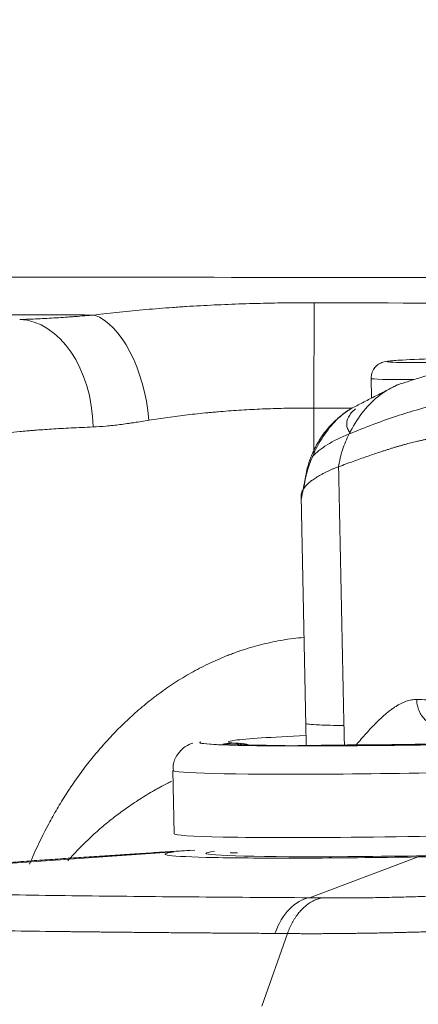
# Model space of a CAD drawing. Header units: millimetres. Extents: x -8 to 594, y 0 to 420.
# Tile 145 of 249: x 207.71 to 209.56, y 328.9 to 333.47. Entities that reach past the tile are written whole.
import ezdxf

# ---------------------------------------------------------------- set-up
doc = ezdxf.new("R2010")
doc.units = ezdxf.units.MM
doc.layers.add('1', color=7, linetype='Continuous', true_color=0xffffff)
doc.styles.add('Calibri', font='txt')
doc.dimstyles.get("Standard").update_dxf_attribs({"dimtxt": 0.18, "dimasz": 0.18, "dimexe": 0.18, "dimexo": 0.0625, "dimgap": 0.09, "dimtad": 0, "dimtih": 1, "dimtoh": 1, "dimdec": 4, "dimzin": 0, "dimdsep": 46, "dimtxsty": 'Standard', "dimcen": 0.09, "dimadec": 0, "dimazin": 0, "dimtfac": 1, "dimtdec": 4, "dimtofl": 0, "dimtmove": 0, "dimatfit": 3, "dimfxl": 0, "dimtolj": 1, "dimtzin": 0, "dimarcsym": 0})

# ---------------------------------------------------------------- blocks, each defined once
blk = doc.blocks.new('_U2')
at = {"layer": '1', "color": 18, "lineweight": 13}
for p, q in [((147.3703, 320.7005), (147.3703, 378.3797)), ((281.8205, 328.5466), (281.8205, 378.3797)), ((147.3703, 376.3797), (189.2994, 376.3797)), ((281.8205, 376.3797), (239.8915, 376.3797))]:
    blk.add_line(p, q, dxfattribs=at)
at = {"layer": '1', "color": 18}
for points in [[(147.3703, 376.3797), (150.8703, 377.3175), (150.8703, 375.4419)], [(281.8205, 376.3797), (278.3206, 375.4419), (278.3205, 377.3175)]]:
    blk.add_solid(points, dxfattribs=at)
at = {"layer": '1', "color": 18, "linetype": 'Continuous', "lineweight": 13, "char_height": 3.5, "attachment_point": 7, "line_spacing_factor": 1.399613, "style": 'Calibri'}
for s, insert in [('\\fCalibri|b0|i0;\\W1.0000;2.7', (190.9849, 373.3826)), ('\\fCalibri|b0|i0;\\W1.0000;LIFT POINT SPAN', (201.1354, 373.3826))]:
    blk.add_mtext(s, dxfattribs=dict(at, insert=insert))

msp = doc.modelspace()

# ---------------------------------------------------------------- linework, layer by layer
at = {"layer": '1', "color": 155, "linetype": 'Continuous', "lineweight": 13}
for p, q in [((209.077, 332.1556), (209.0756, 331.6665)), ((209.3421, 331.8044), (209.3421, 331.8043)), ((209.0756, 331.6665), (209.0756, 331.4511)), ((208.5498, 330.1153), (208.5456, 330.1114)), ((208.677, 330.1029), (208.9397, 330.0978)), ((208.237, 329.5938), (208.5229, 329.6127)), ((207.5095, 329.5405), (208.4262, 329.6035)), ((209.0566, 329.391), (209.5606, 329.5804)), ((208.8348, 328.8863), (208.9532, 329.2244))]:
    msp.add_line(p, q, dxfattribs=at)
at = {"layer": '1', "color": 155, "linetype": 'Continuous', "lineweight": 18}
for p, q in [((209.3421, 331.8043), (209.344, 331.7125)), ((209.0169, 331.2565), (209.0389, 330.1902)), ((209.0387, 330.2006), (209.0408, 330.0981)), ((208.68, 330.103), (208.677, 330.1029)), ((208.9428, 330.0978), (208.68, 330.103)), ((208.746, 330.1075), (208.7405, 330.1085)), ((208.9428, 330.0978), (208.9397, 330.0978)), ((209.1364, 330.1004), (209.1343, 330.1004)), ((208.4207, 329.9828), (208.4268, 329.6883))]:
    msp.add_line(p, q, dxfattribs=at)
at = {"layer": '1', "color": 155, "linetype": 'Continuous', "lineweight": 13}
for centre, major_axis, ratio, start_param, end_param in [((208.0546, 331.6097), (-0.0614, 0.4962), 0.507626, 4.649669, 6.039292), ((207.7079, 331.5784), (-0.0155, 0.4998), 0.683658, 4.691255, 6.235145), ((209.7977, 331.89), (-0.3809, -0.0079), 0.026177, 5.666492, 6.283185), ((209.7977, 331.89), (-0.3809, -0.0079), 0.026177, 0, 0.367607), ((209.7992, 331.8138), (-0.4571, -0.0095), 0.026177, 0, 0.967847), ((209.8339, 330.139), (-1.1555, -0.0239), 0.026177, 6.049049, 6.511704), ((208.8047, 330.1077), (-0.1524, -0.0032), 0.026177, 5.394747, 6.858519), ((209.8365, 330.012), (-1.4157, -0.0293), 0.026177, 0.000097, 3.142429), ((209.8426, 329.7176), (1.4157, 0.0293), 0.026177, 3.716926, 6.283185), ((209.8426, 329.7176), (1.4157, 0.0293), 0.026177, 3.141524, 3.716926), ((209.8442, 329.6414), (1.3396, 0.0277), 0.026177, 3.669017, 3.716926)]:
    msp.add_ellipse(centre, major_axis=major_axis, ratio=ratio, start_param=start_param, end_param=end_param, dxfattribs=at)
at = {"layer": '1', "color": 155, "linetype": 'Continuous', "lineweight": 18}
for centre, major_axis, ratio, start_param, end_param in [((209.7977, 331.89), (-0.3809, -0.0079), 0.026177, 4.478774, 5.666492), ((209.7977, 331.89), (-0.3809, -0.0079), 0.026177, 0.367607, 1.273465), ((209.8339, 330.139), (-1.2888, -0.0266), 0.026177, 0.026114, 3.100858), ((209.8339, 330.139), (-1.1555, -0.0239), 0.026177, 0.922149, 3.033716), ((209.8339, 330.139), (-1.2888, -0.0266), 0.026177, 6.197259, 7.189514), ((209.8339, 330.139), (-1.1555, -0.0239), 0.026177, 5.469448, 6.049049), ((208.7102, 330.0327), (0.0032, -0.0761), 0.630409, 2.687869, 3.107859), ((208.7234, 330.0327), (0.0024, 0.0762), 0.544529, 5.867737, 6.268413), ((209.0675, 330.1026), (-0.1524, -0.0032), 0.026177, 0.575334, 2.039105), ((209.8445, 329.6238), (-1.2697, -0.0263), 0.026177, 0, 2.137712), ((209.8445, 329.6238), (-1.2697, -0.0263), 0.026177, 6.033483, 6.283185), ((209.0798, 329.0756), (-0.0018, -0.3175), 0.66054, 3.26121, 4.225793)]:
    msp.add_ellipse(centre, major_axis=major_axis, ratio=ratio, start_param=start_param, end_param=end_param, dxfattribs=at)
for points, degree, knots in [([(106.9704, 333.055), (107.1802, 333.1844), (107.5866, 333.435), (108.1107, 333.7568), (108.9502, 334.2694), (109.9812, 334.8895), (110.9387, 335.4486), (112.0159, 336.0688), (113.3011, 336.7937), (114.5944, 337.5085), (116.0337, 338.2846), (117.6765, 339.1438), (119.1503, 339.89), (120.4868, 340.5489), (121.8336, 341.1932), (123.1888, 341.8229), (124.3927, 342.3662), (125.624, 342.9041), (126.8426, 343.4189), (127.8922, 343.85), (128.7717, 344.2032), (129.646, 344.5461), (130.524, 344.8821), (131.4057, 345.2108), (132.2914, 345.532), (133.1809, 345.8455), (134.0746, 346.1511), (134.9721, 346.4483), (135.8732, 346.7372), (136.778, 347.018), (137.6864, 347.2907), (138.5983, 347.5554), (139.5135, 347.8121), (140.4322, 348.0611), (141.3541, 348.3025), (142.2792, 348.5364), (143.2074, 348.763), (144.1387, 348.9823), (145.0731, 349.1946), (146.0103, 349.4), (147.1098, 349.6323), (148.4029, 349.8935), (149.8918, 350.1781), (151.5778, 350.4804), (153.4604, 350.7936), (155.378, 351.0885), (157.2998, 351.3603), (159.2236, 351.6109), (161.1484, 351.8417), (162.9193, 352.0376), (164.4617, 352.1959), (165.8397, 352.3275), (166.9964, 352.4317), (167.9804, 352.5164), (168.909, 352.5923), (170.0683, 352.6817), (171.393, 352.7747), (172.9386, 352.8752), (174.659, 352.9762), (176.5921, 353.0773), (178.5256, 353.1661), (180.5682, 353.2489), (182.997, 353.3377), (185.5583, 353.4183), (187.988, 353.4818), (190.3793, 353.5362), (192.4456, 353.5775), (194.5133, 353.6158), (196.8935, 353.6473), (199.9105, 353.6787), (203.229, 353.6969), (208.1003, 353.719), (215.286, 353.7419), (223.3419, 353.7523), (231.1446, 353.7565), (238.6365, 353.7581), (244.5373, 353.7675), (247.3796, 353.7866), (248.5315, 353.7903), (249.0837, 353.8137), (249.3726, 353.8146), (249.518, 353.8085), (249.7106, 353.8113), (250.4209, 353.8285), (251.1203, 353.838), (251.7844, 353.8445), (252.3957, 353.8502), (252.9033, 353.8548)], 5, [0, 0, 0, 0, 0, 0, 0.008653, 0.016715, 0.021481, 0.034304, 0.041773, 0.047124, 0.059942, 0.072761, 0.085582, 0.098408, 0.111242, 0.116955, 0.124087, 0.136921, 0.149723, 0.156436, 0.162819, 0.169195, 0.175565, 0.18193, 0.188289, 0.194644, 0.200994, 0.207341, 0.213685, 0.220027, 0.226368, 0.232707, 0.239047, 0.245388, 0.251731, 0.258075, 0.264423, 0.270774, 0.277129, 0.283489, 0.289854, 0.296224, 0.3026, 0.314405, 0.327203, 0.340031, 0.352868, 0.36569, 0.378499, 0.391298, 0.404091, 0.41688, 0.424504, 0.429665, 0.436995, 0.442449, 0.449486, 0.455233, 0.468018, 0.480806, 0.493596, 0.50639, 0.519187, 0.531988, 0.548433, 0.574051, 0.591207, 0.599668, 0.611241, 0.616941, 0.642556, 0.67005, 0.699661, 0.721281, 0.778622, 0.881084, 0.937486, 0.958714, 0.970063, 0.974676, 0.975492, 0.976424, 0.977056, 0.978026, 0.979722, 0.983167, 1, 1, 1, 1, 1, 1]), ([(252.9158, 352.6731), (252.4096, 352.6678), (251.7989, 352.6612), (251.1373, 352.6537), (250.4465, 352.6433), (249.7368, 352.625), (249.505, 352.6213), (249.3529, 352.6275), (249.114, 352.6264), (248.562, 352.6021), (247.3889, 352.5966), (244.546, 352.5732), (238.6417, 352.5549), (231.1498, 352.5421), (223.3486, 352.5261), (215.295, 352.5037), (208.1121, 352.47), (203.2446, 352.4406), (199.933, 352.4175), (196.9244, 352.3817), (194.5528, 352.3467), (192.4923, 352.3054), (190.4322, 352.2611), (188.0497, 352.2033), (185.6313, 352.1365), (183.0839, 352.0525), (180.6689, 351.9606), (178.6403, 351.8753), (176.7231, 351.7843), (174.808, 351.6813), (173.1059, 351.5788), (171.5771, 351.4771), (170.2687, 351.3832), (169.124, 351.2932), (168.208, 351.217), (167.2363, 351.1319), (166.094, 351.0272), (164.7347, 350.8954), (163.2153, 350.7372), (161.4718, 350.5416), (159.5779, 350.3116), (157.6871, 350.0624), (155.8007, 349.7927), (153.9203, 349.5007), (152.0761, 349.191), (150.4271, 348.8928), (148.9715, 348.6122), (147.7074, 348.3549), (146.6325, 348.1261), (145.7177, 347.9242), (144.8063, 347.7157), (143.8982, 347.5004), (142.9936, 347.2781), (142.0924, 347.0488), (141.1947, 346.8123), (140.3005, 346.5685), (139.41, 346.3172), (138.523, 346.0583), (137.6398, 345.7917), (136.7601, 345.5172), (135.8839, 345.2348), (135.0113, 344.9444), (134.1422, 344.6458), (133.2764, 344.3392), (132.414, 344.0249), (131.5547, 343.7031), (130.6984, 343.3739), (129.845, 343.0377), (128.9858, 342.6911), (127.9585, 342.2674), (126.7664, 341.7617), (125.5631, 341.2339), (124.3852, 340.7001), (123.0545, 340.0793), (121.7316, 339.444), (120.4184, 338.7941), (118.9692, 338.0576), (117.3515, 337.2085), (115.9338, 336.4412), (114.6578, 335.7335), (113.3881, 335.0148), (112.324, 334.4), (111.3806, 333.8472), (110.3638, 333.2336), (109.5325, 332.7243), (109.013, 332.4043), (108.6092, 332.1544), (108.3999, 332.0249)], 5, [0, 0, 0, 0, 0, 0, 0.016833, 0.020278, 0.021974, 0.022944, 0.023576, 0.024508, 0.025324, 0.029937, 0.041286, 0.062514, 0.118916, 0.221378, 0.278719, 0.300339, 0.32995, 0.357444, 0.383059, 0.388759, 0.400332, 0.408793, 0.425949, 0.451567, 0.468012, 0.480813, 0.49361, 0.506404, 0.519194, 0.531982, 0.544767, 0.550514, 0.557551, 0.563005, 0.570335, 0.575496, 0.58312, 0.595909, 0.608702, 0.621501, 0.63431, 0.647132, 0.659969, 0.672797, 0.685595, 0.6974, 0.703776, 0.710146, 0.716511, 0.722871, 0.729226, 0.735577, 0.741925, 0.748269, 0.754612, 0.760953, 0.767293, 0.773632, 0.779973, 0.786315, 0.792659, 0.799006, 0.805356, 0.811711, 0.81807, 0.824435, 0.830805, 0.837181, 0.843564, 0.850277, 0.863079, 0.875913, 0.883045, 0.888758, 0.901592, 0.914418, 0.927239, 0.940058, 0.952876, 0.958227, 0.965696, 0.978519, 0.983285, 0.991347, 1, 1, 1, 1, 1, 1]), ([(252.9174, 352.5453), (252.4115, 352.5398), (251.801, 352.5328), (251.1396, 352.525), (250.4498, 352.5143), (249.7402, 352.4957), (249.5041, 352.4918), (249.3513, 352.4979), (249.1179, 352.4968), (248.5658, 352.4722), (247.3905, 352.4662), (244.5475, 352.4414), (238.643, 352.4203), (231.1512, 352.4039), (223.3503, 352.3843), (215.2971, 352.358), (208.1147, 352.321), (203.248, 352.2893), (199.938, 352.2646), (196.9311, 352.2274), (194.5612, 352.1913), (192.5021, 352.149), (190.4434, 352.1038), (188.063, 352.0449), (185.6472, 351.9771), (183.1028, 351.892), (180.691, 351.799), (178.6658, 351.7129), (176.7523, 351.6212), (174.8413, 351.5175), (173.1434, 351.4144), (171.6186, 351.3122), (170.3138, 351.218), (169.1724, 351.1277), (168.2592, 351.0512), (167.2905, 350.9659), (166.1516, 350.861), (164.7967, 350.729), (163.2828, 350.5705), (161.5459, 350.3749), (159.6594, 350.1449), (157.7766, 349.8958), (155.8986, 349.6264), (154.0272, 349.3348), (152.1922, 349.0258), (150.5521, 348.7283), (149.1045, 348.4486), (147.8474, 348.192), (146.7784, 347.964), (145.869, 347.7628), (144.9631, 347.555), (144.0606, 347.3406), (143.1616, 347.1192), (142.2661, 346.8909), (141.3742, 346.6555), (140.4858, 346.4128), (139.6012, 346.1627), (138.7201, 345.905), (137.8428, 345.6397), (136.9691, 345.3666), (136.0988, 345.0856), (135.232, 344.7967), (134.3687, 344.4996), (133.5086, 344.1945), (132.6516, 343.8817), (131.7976, 343.5614), (130.9465, 343.2338), (130.0981, 342.899), (129.2437, 342.5539), (128.2218, 342.1317), (127.0359, 341.628), (125.8392, 341.1023), (124.6673, 340.5706), (123.3422, 339.9516), (122.0247, 339.3181), (120.7168, 338.6701), (119.2732, 337.9355), (117.6611, 337.0883), (116.2481, 336.3226), (114.9759, 335.6162), (113.7096, 334.8986), (112.6483, 334.2847), (111.7076, 333.7329), (110.6936, 333.1203), (109.8641, 332.6116), (109.3458, 332.2919), (108.9426, 332.0421), (108.7335, 331.9127)], 5, [0, 0, 0, 0, 0, 0, 0.016833, 0.020278, 0.021974, 0.022944, 0.023576, 0.024508, 0.025324, 0.029937, 0.041286, 0.062514, 0.118916, 0.221378, 0.278719, 0.300339, 0.32995, 0.357444, 0.383059, 0.388759, 0.400332, 0.408793, 0.425949, 0.451567, 0.468012, 0.480813, 0.49361, 0.506404, 0.519194, 0.531982, 0.544767, 0.550514, 0.557551, 0.563005, 0.570335, 0.575496, 0.58312, 0.595909, 0.608702, 0.621501, 0.63431, 0.647132, 0.659969, 0.672797, 0.685595, 0.6974, 0.703776, 0.710146, 0.716511, 0.722871, 0.729226, 0.735577, 0.741925, 0.748269, 0.754612, 0.760953, 0.767293, 0.773632, 0.779973, 0.786315, 0.792659, 0.799006, 0.805356, 0.811711, 0.81807, 0.824435, 0.830805, 0.837181, 0.843564, 0.850277, 0.863079, 0.875913, 0.883045, 0.888758, 0.901592, 0.914418, 0.927239, 0.940058, 0.952876, 0.958227, 0.965696, 0.978519, 0.983285, 0.991347, 1, 1, 1, 1, 1, 1]), ([(252.9187, 352.3986), (252.4129, 352.3931), (251.8024, 352.3862), (251.1414, 352.3784), (250.4526, 352.3678), (249.743, 352.3491), (249.5021, 352.3452), (249.3485, 352.3513), (249.1213, 352.3502), (248.5692, 352.3257), (247.3913, 352.3197), (244.5482, 352.295), (238.6432, 352.274), (231.1513, 352.2578), (223.3505, 352.2383), (215.2975, 352.2123), (208.1153, 352.1754), (203.2487, 352.1438), (199.939, 352.1192), (196.9327, 352.082), (194.5633, 352.046), (192.5046, 352.0038), (190.4463, 351.9586), (188.0662, 351.8998), (185.6509, 351.8321), (183.1072, 351.747), (180.6959, 351.6542), (178.6712, 351.5681), (176.7584, 351.4765), (174.8482, 351.3729), (173.151, 351.2698), (171.6268, 351.1677), (170.3228, 351.0736), (169.1821, 350.9834), (168.2694, 350.907), (167.3011, 350.8217), (166.1628, 350.7169), (164.8086, 350.585), (163.2955, 350.4267), (161.5596, 350.2312), (159.6741, 350.0013), (157.7925, 349.7525), (155.9157, 349.4833), (154.0456, 349.1919), (152.2119, 348.8832), (150.5731, 348.586), (149.1267, 348.3065), (147.8706, 348.0502), (146.8024, 347.8223), (145.8939, 347.6214), (144.9887, 347.4138), (144.087, 347.1996), (143.1889, 346.9785), (142.2942, 346.7504), (141.4032, 346.5152), (140.5157, 346.2728), (139.632, 346.0229), (138.7518, 345.7656), (137.8754, 345.5006), (137.0026, 345.2278), (136.1333, 344.9472), (135.2675, 344.6586), (134.4051, 344.3618), (133.5459, 344.0571), (132.6897, 343.7446), (131.8366, 343.4246), (130.9862, 343.0973), (130.1386, 342.7629), (129.285, 342.4181), (128.2638, 341.9963), (127.0789, 341.493), (125.8833, 340.9679), (124.7125, 340.4367), (123.3884, 339.8182), (122.072, 339.1853), (120.7651, 338.5378), (119.3226, 337.8038), (117.7116, 336.9573), (116.2997, 336.1923), (115.0283, 335.4864), (113.7628, 334.7692), (112.7022, 334.1558), (111.7624, 333.6046), (110.7493, 332.9926), (109.9203, 332.4842), (109.4021, 332.1646), (108.9989, 331.9149), (108.7898, 331.7854)], 5, [0, 0, 0, 0, 0, 0, 0.016833, 0.020278, 0.021974, 0.022944, 0.023576, 0.024508, 0.025324, 0.029937, 0.041286, 0.062514, 0.118916, 0.221378, 0.278719, 0.300339, 0.32995, 0.357444, 0.383059, 0.388759, 0.400332, 0.408793, 0.425949, 0.451567, 0.468012, 0.480813, 0.49361, 0.506404, 0.519194, 0.531982, 0.544767, 0.550514, 0.557551, 0.563005, 0.570335, 0.575496, 0.58312, 0.595909, 0.608702, 0.621501, 0.63431, 0.647132, 0.659969, 0.672797, 0.685595, 0.6974, 0.703776, 0.710146, 0.716511, 0.722871, 0.729226, 0.735577, 0.741925, 0.748269, 0.754612, 0.760953, 0.767293, 0.773632, 0.779973, 0.786315, 0.792659, 0.799006, 0.805356, 0.811711, 0.81807, 0.824435, 0.830805, 0.837181, 0.843564, 0.850277, 0.863079, 0.875913, 0.883045, 0.888758, 0.901592, 0.914418, 0.927239, 0.940058, 0.952876, 0.958227, 0.965696, 0.978519, 0.983285, 0.991347, 1, 1, 1, 1, 1, 1]), ([(192.3099, 332.1848), (193.0279, 332.1956), (195.4814, 332.2283), (199.6591, 332.2627), (204.83, 332.277), (208.7927, 332.2741), (211.0312, 332.2711), (211.5586, 332.2703)], 3, [0, 0, 0, 0, 0.111914, 0.38244, 0.651142, 0.917804, 1, 1, 1, 1]), ([(209.4875, 331.8892), (209.4802, 331.8889), (209.4383, 331.8867), (209.4244, 331.8858), (209.3994, 331.8805), (209.3866, 331.876), (209.371, 331.867), (209.3551, 331.8509), (209.3441, 331.829), (209.3426, 331.813), (209.343, 331.8054)], 3, [0, 0, 0, 0, 0.098282, 0.582226, 0.656936, 0.709452, 0.769244, 0.844367, 0.928953, 1, 1, 1, 1]), ([(209.1912, 331.3937), (209.2028, 331.398), (209.2257, 331.4065), (209.259, 331.4186), (209.2908, 331.4301), (209.3213, 331.4409), (209.3505, 331.4509), (209.3749, 331.4592), (209.3948, 331.4657), (209.4107, 331.4708), (209.4262, 331.4758), (209.4415, 331.4805), (209.4564, 331.485), (209.4711, 331.4893), (209.4854, 331.4934), (209.4995, 331.4974), (209.5132, 331.5011), (209.5267, 331.5046), (209.5399, 331.5079), (209.5485, 331.51), (209.5528, 331.511)], 3, [0, 0, 0, 0, 0.087026, 0.171891, 0.254599, 0.335152, 0.413556, 0.489815, 0.534676, 0.579106, 0.623106, 0.666679, 0.709825, 0.752545, 0.79484, 0.836713, 0.878163, 0.919194, 0.959806, 1, 1, 1, 1]), ([(209.5528, 331.511), (209.5559, 331.5117), (209.5621, 331.5132), (209.5712, 331.5152), (209.5803, 331.5172), (209.5893, 331.519), (209.5982, 331.5208), (209.607, 331.5224), (209.6157, 331.524), (209.6214, 331.525), (209.6242, 331.5255)], 3, [0, 0, 0, 0, 0.125906, 0.251548, 0.376929, 0.50205, 0.626915, 0.751527, 0.875887, 1, 1, 1, 1]), ([(209.0291, 331.2929), (209.031, 331.2956), (209.0352, 331.3014), (209.0437, 331.3106), (209.0549, 331.3208), (209.0695, 331.3322), (209.0855, 331.3428), (209.1011, 331.3522), (209.1147, 331.3596), (209.1283, 331.3666), (209.1418, 331.3731), (209.1549, 331.379), (209.1675, 331.3844), (209.1795, 331.3893), (209.1874, 331.3923), (209.1912, 331.3937)], 3, [0, 0, 0, 0, 0.079322, 0.169359, 0.270112, 0.381579, 0.50376, 0.582022, 0.655644, 0.724629, 0.788976, 0.848685, 0.903758, 0.954196, 1, 1, 1, 1]), ([(209.0182, 331.2461), (209.0181, 331.2464), (209.0176, 331.2485), (209.017, 331.2524), (209.0167, 331.2581), (209.0172, 331.2642), (209.0185, 331.2708), (209.0208, 331.2778), (209.0242, 331.2852), (209.0274, 331.2903), (209.0291, 331.2929)], 3, [0, 0, 0, 0, 0.019566, 0.135996, 0.260302, 0.392486, 0.532548, 0.680487, 0.836304, 1, 1, 1, 1]), ([(208.5138, 330.1091), (208.5075, 330.1084), (208.494, 330.1025), (208.463, 330.083), (208.4368, 330.052), (208.4215, 330.0157), (208.4219, 329.9918), (208.423, 329.983)], 3, [0, 0, 0, 0, 0.263997, 0.446706, 0.650659, 0.875439, 1, 1, 1, 1]), ([(208.7471, 330.1072), (208.7508, 330.1066), (208.7573, 330.1055), (208.7691, 330.1026), (208.7719, 330.1018)], 3, [0, 0, 0, 0, 0.780117, 1, 1, 1, 1]), ([(207.8503, 329.5684), (207.8498, 329.5684), (207.8333, 329.5673), (207.8005, 329.5651), (207.7522, 329.5616), (207.7038, 329.5579), (207.6556, 329.554), (207.6073, 329.5498), (207.5587, 329.5454), (207.5259, 329.5422), (207.5095, 329.5405)], 3, [0, 0, 0, 0, 0.003966, 0.146257, 0.288547, 0.430838, 0.573128, 0.715419, 0.857709, 1, 1, 1, 1])]:
    msp.add_open_spline(points, degree=degree, knots=knots, dxfattribs=at)
at = {"layer": '1', "color": 155, "linetype": 'Continuous', "lineweight": 13}
for points, knots in [([(208.0559, 332.0987), (208.0944, 332.1035), (208.1336, 332.108), (208.2133, 332.1164), (208.2538, 332.1203), (208.336, 332.1275), (208.3778, 332.1308), (208.4256, 332.1342), (208.4309, 332.1346), (208.4416, 332.1353), (208.4575, 332.1364), (208.4949, 332.1388), (208.5271, 332.1407), (208.5916, 332.1443), (208.6781, 332.1485), (208.7657, 332.1514), (208.8537, 332.1537), (208.898, 332.1545), (208.9871, 332.1555), (209.0319, 332.1557), (209.077, 332.1556)], [0, 0, 0, 0, 0.125, 0.125, 0.25, 0.25, 0.375, 0.375, 0.390625, 0.390625, 0.40625, 0.4375, 0.5, 0.5, 0.625, 0.75, 0.75, 0.875, 0.875, 1, 1, 1, 1]), ([(209.077, 332.1556), (209.8127, 332.1535), (210.5485, 332.1511), (211.3574, 332.1485), (211.4306, 332.1482), (211.5038, 332.148)], [0, 0, 0, 0, 0.909504, 0.909504, 1, 1, 1, 1]), ([(202.1088, 332.1019), (202.6044, 332.1026), (203.1, 332.103), (204.0911, 332.1033), (204.5867, 332.1032), (205.5779, 332.1025), (206.0735, 332.102), (207.0647, 332.1006), (207.5603, 332.0997), (208.0559, 332.0987)], [0, 0, 0, 0, 0.25, 0.25, 0.5, 0.5, 0.75, 0.75, 1, 1, 1, 1]), ([(207.7089, 332.0781), (207.7365, 332.0787), (207.7644, 332.0797), (207.821, 332.0822), (207.8496, 332.0838), (207.8931, 332.0865), (207.9077, 332.0875), (207.9297, 332.089), (207.937, 332.0896), (207.9518, 332.0906), (207.9592, 332.0912), (207.9961, 332.0939), (208.0259, 332.0963), (208.0559, 332.0987)], [0, 0, 0, 0, 0.25, 0.25, 0.5, 0.5, 0.625, 0.625, 0.6875, 0.6875, 0.75, 0.75, 1, 1, 1, 1]), ([(209.2403, 331.5463), (209.2573, 331.5808), (209.2973, 331.6458), (209.3467, 331.6969), (209.3992, 331.7397), (209.427, 331.7569), (209.4591, 331.7719), (209.4626, 331.7735), (209.4661, 331.775)], [0, 0, 0, 0, 0.320359, 0.640718, 0.640718, 0.961076, 0.961076, 1, 1, 1, 1]), ([(209.0756, 331.6665), (209.0417, 331.6666), (209.0081, 331.6664), (208.9412, 331.6654), (208.9079, 331.6646), (208.8418, 331.6623), (208.7761, 331.6594), (208.7112, 331.6552), (208.6628, 331.6517), (208.6467, 331.6504), (208.6227, 331.6483), (208.6107, 331.6473), (208.5987, 331.6462), (208.5907, 331.6455), (208.5867, 331.6451), (208.5509, 331.6417), (208.5196, 331.6384), (208.4579, 331.6312), (208.3973, 331.6234), (208.3387, 331.6144), (208.3099, 331.6097)], [0, 0, 0, 0, 0.125, 0.125, 0.25, 0.25, 0.375, 0.5, 0.5, 0.5625, 0.5625, 0.59375, 0.609375, 0.609375, 0.625, 0.625, 0.75, 0.75, 0.875, 1, 1, 1, 1]), ([(209.0701, 331.4409), (209.0843, 331.4744), (209.1178, 331.5379), (209.1792, 331.6134), (209.2251, 331.6493), (209.2481, 331.6635)], [0, 0, 0, 0, 0.339443, 0.678887, 1, 1, 1, 1]), ([(209.27, 331.6629), (209.2548, 331.6502), (209.2322, 331.6241), (209.2262, 331.5916), (209.2335, 331.5666), (209.2425, 331.5549), (209.247, 331.5491)], [0, 0, 0, 0, 0.333743, 0.669874, 0.835727, 1, 1, 1, 1]), ([(208.0498, 331.5784), (208.0138, 331.577), (207.9798, 331.5754), (207.9155, 331.5721), (207.8852, 331.5704), (207.8285, 331.5669), (207.802, 331.565), (207.7713, 331.5626), (207.7623, 331.5619), (207.7535, 331.5611), (207.7477, 331.5606), (207.7449, 331.5604), (207.7308, 331.5592), (207.7201, 331.5581), (207.6897, 331.5551), (207.6717, 331.553), (207.6403, 331.5488), (207.6268, 331.5466), (207.61, 331.5433), (207.605, 331.5422), (207.5983, 331.5406), (207.5952, 331.5397), (207.5924, 331.5389), (207.5906, 331.5383), (207.5897, 331.538), (207.5824, 331.5355), (207.5782, 331.5332), (207.5765, 331.5309)], [0, 0, 0, 0, 0.125, 0.125, 0.25, 0.25, 0.375, 0.375, 0.40625, 0.421875, 0.421875, 0.4375, 0.4375, 0.5, 0.5, 0.625, 0.625, 0.75, 0.75, 0.8125, 0.8125, 0.84375, 0.859375, 0.859375, 0.875, 0.875, 1, 1, 1, 1]), ([(208.3099, 331.6097), (208.2868, 331.6059), (208.2639, 331.6022), (208.2358, 331.598), (208.2302, 331.5972), (208.219, 331.5955), (208.2023, 331.5931), (208.1858, 331.5909), (208.1532, 331.5868), (208.1319, 331.5845), (208.0902, 331.5807), (208.0698, 331.5793), (208.0498, 331.5784)], [0, 0, 0, 0, 0.25, 0.25, 0.3125, 0.3125, 0.375, 0.5, 0.5, 0.75, 0.75, 1, 1, 1, 1]), ([(209.2403, 331.5463), (209.2279, 331.5211), (209.2076, 331.4737), (209.1951, 331.4227), (209.1912, 331.3937)], [0, 0, 0, 0, 0.5, 1, 1, 1, 1]), ([(209.0701, 331.4409), (209.0598, 331.4164), (209.0429, 331.3701), (209.0324, 331.3206), (209.0291, 331.2929)], [0, 0, 0, 0, 0.500001, 1, 1, 1, 1]), ([(207.7547, 329.5467), (207.7613, 329.5624), (207.768, 329.5781), (207.7961, 329.6411), (207.819, 329.688), (207.8563, 329.7576), (207.8693, 329.7807), (207.8962, 329.8266), (207.9137, 329.8551), (207.9321, 329.8834), (207.9395, 329.8947), (207.9433, 329.9003), (207.9546, 329.9172), (207.9623, 329.9284), (207.9857, 329.9617), (208.0018, 329.9836), (208.0351, 330.0269), (208.0522, 330.0482), (208.0877, 330.0903), (208.106, 330.1111), (208.1437, 330.1519), (208.1632, 330.1719), (208.2034, 330.2114), (208.2242, 330.2307), (208.2671, 330.2687), (208.2892, 330.2873), (208.3179, 330.31), (208.3237, 330.3145), (208.3353, 330.3234), (208.3529, 330.3367), (208.3707, 330.3497), (208.4069, 330.3751), (208.4316, 330.3914), (208.4823, 330.4227), (208.5083, 330.4377), (208.5616, 330.4661), (208.589, 330.4796), (208.6312, 330.4985), (208.6454, 330.5047), (208.6671, 330.5135), (208.6744, 330.5164), (208.689, 330.5221), (208.7037, 330.5277), (208.7185, 330.533), (208.7334, 330.5381), (208.7409, 330.5407), (208.7634, 330.548), (208.7785, 330.5526), (208.8239, 330.5657), (208.8546, 330.5732), (208.9165, 330.586), (208.9478, 330.5912), (208.9962, 330.5972), (209.013, 330.599), (209.0299, 330.6004)], [0, 0, 0, 0, 0.03267, 0.03267, 0.131746, 0.131746, 0.181285, 0.181285, 0.230823, 0.243207, 0.243207, 0.255592, 0.255592, 0.280361, 0.280361, 0.329899, 0.329899, 0.379437, 0.379437, 0.428975, 0.428975, 0.478513, 0.478513, 0.528051, 0.528051, 0.577589, 0.577589, 0.589973, 0.589973, 0.602358, 0.627127, 0.627127, 0.676665, 0.676665, 0.726203, 0.726203, 0.775741, 0.775741, 0.80051, 0.80051, 0.812895, 0.812895, 0.825279, 0.837664, 0.837664, 0.850048, 0.850048, 0.874817, 0.874817, 0.924355, 0.924355, 0.973893, 0.973893, 1, 1, 1, 1]), ([(209.554, 330.3122), (209.5501, 330.3122), (209.5421, 330.3121), (209.53, 330.3105), (209.5176, 330.3078), (209.5049, 330.3038), (209.4918, 330.2986), (209.4785, 330.2923), (209.4648, 330.2847), (209.4508, 330.2758), (209.4365, 330.2658), (209.4218, 330.2546), (209.4052, 330.2408), (209.3863, 330.2238), (209.365, 330.2031), (209.3425, 330.1798), (209.3195, 330.1549), (209.2964, 330.1289), (209.2813, 330.1114), (209.2737, 330.1026)], [0, 0, 0, 0, 0.041778, 0.08433, 0.127759, 0.172163, 0.217631, 0.264248, 0.312092, 0.361236, 0.411746, 0.463683, 0.517105, 0.589455, 0.666419, 0.748083, 0.834518, 0.917353, 1, 1, 1, 1]), ([(209.554, 330.3122), (209.5542, 330.3047), (209.5549, 330.297), (209.5578, 330.2814), (209.5599, 330.2735), (209.5655, 330.258), (209.5691, 330.2505), (209.5776, 330.2363), (209.5826, 330.2296), (209.5936, 330.2176), (209.5996, 330.2123), (209.6119, 330.2035), (209.6182, 330.2), (209.6245, 330.1973)], [0, 0, 0, 0, 0.168613, 0.168613, 0.337225, 0.337225, 0.505838, 0.505838, 0.674451, 0.674451, 0.843064, 0.843064, 1, 1, 1, 1]), ([(209.0387, 330.2006), (209.0387, 330.2006), (209.0387, 330.2005), (209.0392, 330.1991), (209.0447, 330.1979), (209.0659, 330.1956), (209.0814, 330.1946), (209.1017, 330.1938)], [0, 0, 0, 0, 0.019548, 0.019548, 0.509774, 0.509774, 1, 1, 1, 1]), ([(209.1017, 330.1938), (209.1162, 330.1932), (209.1331, 330.1927), (209.1714, 330.1918), (209.1927, 330.1915), (209.2161, 330.1912)], [0, 0, 0, 0, 0.5, 0.5, 1, 1, 1, 1]), ([(208.4138, 329.932), (208.4082, 329.9292), (208.4027, 329.9264), (208.385, 329.9174), (208.3671, 329.9078), (208.3494, 329.898), (208.3377, 329.8914), (208.3319, 329.8881), (208.303, 329.8713), (208.2807, 329.8577), (208.2375, 329.8297), (208.2165, 329.8154), (208.176, 329.7864), (208.1563, 329.7716), (208.1182, 329.7415), (208.0998, 329.7262), (208.0639, 329.6952), (208.0466, 329.6795), (208.0129, 329.6476), (207.9966, 329.6314), (207.9729, 329.6068), (207.9652, 329.5986), (207.9537, 329.5862), (207.9499, 329.582), (207.9424, 329.5737), (207.9378, 329.5685), (207.9332, 329.5633), (207.9323, 329.5624)], [0, 0, 0, 0, 0.027394, 0.027394, 0.087733, 0.117903, 0.117903, 0.148072, 0.148072, 0.26875, 0.26875, 0.389429, 0.389429, 0.510107, 0.510107, 0.630785, 0.630785, 0.751463, 0.751463, 0.872141, 0.872141, 0.932481, 0.932481, 0.96265, 0.96265, 0.99282, 1, 1, 1, 1]), ([(209.0566, 329.391), (208.8676, 329.3919), (208.4943, 329.3944), (207.9745, 329.3998), (207.4969, 329.4067), (207.0725, 329.4148), (206.7042, 329.4242), (206.3963, 329.435), (206.2303, 329.4433), (206.158, 329.4476)], [0, 0, 0, 0, 0.138286, 0.282653, 0.426927, 0.57118, 0.715526, 0.859608, 1, 1, 1, 1]), ([(208.8953, 329.2251), (208.8811, 329.2252), (208.8529, 329.2253), (208.8112, 329.2256), (208.7703, 329.2258), (208.7302, 329.2261), (208.6908, 329.2263), (208.6522, 329.2266), (208.6144, 329.2269), (208.5773, 329.2272), (208.541, 329.2274), (208.5054, 329.2277), (208.4706, 329.228), (208.4364, 329.2283), (208.403, 329.2286), (208.3703, 329.2288), (208.3383, 329.2291), (208.307, 329.2294), (208.2764, 329.2297), (208.2465, 329.23), (208.2172, 329.2303), (208.1886, 329.2306), (208.1607, 329.2309), (208.1334, 329.2311), (208.1068, 329.2314), (208.0808, 329.2317), (208.0554, 329.232), (208.0307, 329.2323), (208.0066, 329.2325), (207.9831, 329.2328), (207.9602, 329.2331), (207.938, 329.2333), (207.8453, 329.2344), (207.687, 329.2364), (207.472, 329.2395), (207.2707, 329.2428), (207.0868, 329.2461), (206.9136, 329.2495), (206.7455, 329.2532), (206.5756, 329.2574), (206.4229, 329.2618), (206.2765, 329.2666), (206.1776, 329.2704), (206.1083, 329.2733), (206.0745, 329.2749), (206.0416, 329.2764), (206.0097, 329.278), (205.9787, 329.2796), (205.9485, 329.2812), (205.9293, 329.2823), (205.9196, 329.2828)], [0, 0, 0, 0, 0.010178, 0.020216, 0.030113, 0.039868, 0.049483, 0.058957, 0.06829, 0.077481, 0.086532, 0.095442, 0.104212, 0.11284, 0.121327, 0.129673, 0.137879, 0.145944, 0.153867, 0.16165, 0.169292, 0.176793, 0.184153, 0.191372, 0.19845, 0.205388, 0.212184, 0.21884, 0.225355, 0.231729, 0.237962, 0.244054, 0.250005, 0.314334, 0.37747, 0.439416, 0.500171, 0.555796, 0.616045, 0.680918, 0.750415, 0.804414, 0.875314, 0.893125, 0.910937, 0.928749, 0.946562, 0.964374, 0.982187, 1, 1, 1, 1]), ([(209.6998, 329.236), (209.6958, 329.2359), (209.6877, 329.2356), (209.6753, 329.2351), (209.6629, 329.2347), (209.6504, 329.2343), (209.6377, 329.2338), (209.6249, 329.2334), (209.612, 329.233), (209.599, 329.2326), (209.5858, 329.2322), (209.5726, 329.2318), (209.5593, 329.2314), (209.5459, 329.231), (209.5323, 329.2307), (209.5187, 329.2303), (209.5051, 329.23), (209.4913, 329.2296), (209.4774, 329.2293), (209.4635, 329.2289), (209.4496, 329.2286), (209.4355, 329.2283), (209.4214, 329.228), (209.4073, 329.2277), (209.3931, 329.2274), (209.3789, 329.2271), (209.3646, 329.2269), (209.3503, 329.2266), (209.336, 329.2264), (209.3216, 329.2261), (209.3022, 329.2258), (209.2779, 329.2255), (209.249, 329.2251), (209.2206, 329.2247), (209.1928, 329.2245), (209.1656, 329.2242), (209.1391, 329.2241), (209.1133, 329.2239), (209.0881, 329.2239), (209.0637, 329.2238), (209.04, 329.2239), (209.0171, 329.2239), (208.995, 329.2241), (208.9737, 329.2242), (208.96, 329.2244), (208.9532, 329.2244)], [0, 0, 0, 0, 0.016165, 0.032408, 0.048727, 0.065124, 0.081597, 0.098148, 0.114775, 0.13148, 0.148261, 0.165119, 0.182054, 0.199066, 0.216154, 0.233319, 0.250561, 0.26788, 0.285275, 0.302746, 0.320295, 0.33792, 0.355621, 0.373399, 0.391253, 0.409183, 0.42719, 0.445273, 0.463432, 0.481668, 0.49998, 0.537761, 0.575226, 0.612374, 0.649205, 0.685718, 0.721913, 0.757791, 0.79335, 0.82859, 0.863511, 0.898113, 0.932395, 0.966358, 1, 1, 1, 1])]:
    msp.add_open_spline(points, degree=3, knots=knots, dxfattribs=at)
at = {"layer": '1', "color": 155, "linetype": 'Continuous', "lineweight": 18}
for points, degree in [([(209.895, 331.9102), (209.4636, 331.774)], 1), ([(209.4677, 331.7757), (209.2476, 331.6632)], 1), ([(209.2476, 331.6632), (209.0975, 331.5682), (209.0456, 331.3886)], 2), ([(209.0457, 331.3893), (209.0181, 331.2451)], 1), ([(208.7086, 330.1088), (208.7115, 330.109), (208.7173, 330.1091), (208.7233, 330.109), (208.7264, 330.1089)], 3), ([(209.1533, 330.1005), (209.1506, 330.1006), (209.145, 330.1007), (209.1393, 330.1005), (209.1364, 330.1004)], 3), ([(208.4985, 329.6113), (208.0937, 329.5844)], 1), ([(208.237, 329.5938), (207.8503, 329.5685)], 1), ([(208.4262, 329.6035), (208.3795, 329.5976), (208.3642, 329.5868), (208.5793, 329.5765), (208.9979, 329.5738), (209.3678, 329.5774), (209.5606, 329.5804)], 3), ([(209.5606, 329.5804), (209.6081, 329.5811), (209.704, 329.5827), (209.8009, 329.5846), (209.8493, 329.5856)], 3), ([(209.116, 329.3905), (209.1092, 329.3906), (209.0956, 329.3907), (209.0758, 329.3909), (209.0629, 329.3909), (209.0566, 329.391)], 3), ([(209.6114, 329.3981), (209.5839, 329.397), (209.527, 329.3951), (209.439, 329.3927), (209.3509, 329.3911), (209.2658, 329.3901), (209.1861, 329.3898), (209.1383, 329.3901), (209.116, 329.3905)], 3)]:
    msp.add_open_spline(points, degree=degree, dxfattribs=at)
at = {"layer": '1', "color": 155, "linetype": 'Continuous', "lineweight": 13}
for points in [[(209.2403, 331.5463), (209.2766, 331.5611), (209.3495, 331.5897), (209.4607, 331.6295), (209.5655, 331.6618), (209.6271, 331.677), (209.6564, 331.6832)], [(209.2522, 331.666), (209.1933, 331.6662), (209.1344, 331.6663), (209.0756, 331.6665)], [(209.0701, 331.4409), (209.1036, 331.4779), (209.1617, 331.5144), (209.2403, 331.5463)], [(209.1912, 331.3937), (209.1995, 330.9929), (209.2078, 330.592), (209.2161, 330.1912)], [(209.6494, 330.3096), (209.6191, 330.3105), (209.5873, 330.3114), (209.554, 330.3122)], [(209.2161, 330.1912), (209.2167, 330.1612), (209.2173, 330.1311), (209.218, 330.1011)], [(208.9532, 329.2244), (208.9465, 329.2245), (208.9332, 329.2247), (208.914, 329.225), (208.9015, 329.2251), (208.8953, 329.2251)]]:
    msp.add_open_spline(points, degree=3, dxfattribs=at)
msp.add_rational_spline([(208.9532, 329.2244), (208.9872, 329.3187), (209.046, 329.3786), (209.116, 329.3905)], [1.06111638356, 0.97962787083, 0.979627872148, 1.06111638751], degree=3, dxfattribs=at)

# ---------------------------------------------------------------- dimensions: what is measured, and where the dimension line sits
at = {"layer": '1', "color": 18, "linetype": 'Continuous', "lineweight": 13}
dim = msp.add_linear_dim(base=(281.8205, 376.3797), p1=(147.3703, 320.7005), p2=(281.8205, 327.0466), text=' <> \\fCalibri|b0|i0;\\C18;{\\H1.00x;\\fCalibri|b0|i0;LIFT POINT SPAN\\fCalibri|b0|i0;}\\C18;', dimstyle='Standard', override={"dimtxt": 3.5, "dimasz": 3.5, "dimexe": 2, "dimexo": 0, "dimgap": 1.5, "dimtih": 0, "dimtoh": 0, "dimdec": 1, "dimlfac": 0.02, "dimdsep": 46, "dimlunit": 2, "dimtxsty": 'Calibri', "dimsah": 1, "dimse1": 0, "dimse2": 0, "dimsd1": 0, "dimsd2": 0, "dimclrd": 18, "dimclre": 18, "dimclrt": 18, "dimtol": 0, "dimtm": -0.1, "dimtfac": 1, "dimtdec": 2, "dimtofl": 1, "dimtmove": 0, "dimlwd": 13, "dimlwe": 13}, dxfattribs=at)
dim.commit()
dim.dimension.update_dxf_attribs({"geometry": '_U2', "text_midpoint": (214.5954, 376.3797), "dimtype": 160})

doc.saveas('drawing.dxf')
